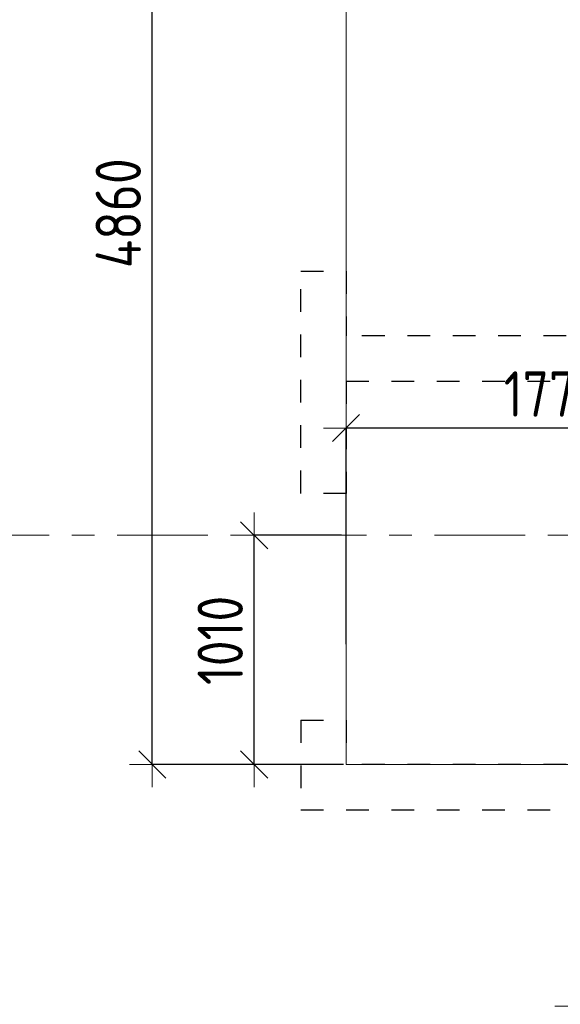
# Model space of a CAD drawing. Header units: metres. Extents: x -38 to 97, y -15 to 21.
# Tile 60 of 139: x 39.64 to 42.02, y 10.73 to 15.07. Entities that reach past the tile are written whole.
import ezdxf

# ---------------------------------------------------------------- set-up
doc = ezdxf.new("R2010")
doc.units = ezdxf.units.M
doc.header["$PDMODE"] = 65
for name, pattern in [('______11', [0.5, 0.4, -0.05, 0, -0.05]), ('______2', [0.054, 0.04, -0.014]), ('______5', [1.1, 0.8, -0.1, 0.1, -0.1])]:
    doc.linetypes.add(name, pattern=pattern)
for name, color, linetype, lineweight in [('XR$2$Осевая линия (1)', 7, '______5', 13), ('XR$3$Перекрытие (1)', 7, 'Continuous', 35), ('XR$4$Размерная линия (1)', 7, 'Continuous', 13), ('XR$5$Размерная линия (1)', 7, 'Continuous', 13)]:
    doc.layers.add(name, color=color, linetype=linetype, lineweight=lineweight)
doc.layers.add('XR$7$Стена_ бетон несущ.', color=7, linetype='Continuous', lineweight=70, true_color=0xb4b496)
doc.styles.add('ISOCPEUR', font='txt')
doc.dimstyles.new('DIMSTYLE_3', dxfattribs={"dimtxt": 0.2, "dimasz": 0.2, "dimexe": 0, "dimexo": 0, "dimgap": 0.1, "dimtad": 2, "dimdec": 0, "dimlfac": 1000, "dimrnd": 5, "dimzin": 12, "dimdsep": 46, "dimtxsty": 'ISOCPEUR', "dimblk1": 'ALL_ML_STRICH', "dimblk2": 'ALL_ML_STRICH', "dimsah": 1, "dimcen": 0, "dimclrd": 7, "dimclre": 256, "dimclrt": 7, "dimadec": 0, "dimazin": 0, "dimtfac": 1, "dimtdec": 0, "dimtix": 1, "dimtmove": 2, "dimatfit": 3, "dimfxl": 0, "dimtzin": 0, "dimlwd": 0, "dimlwe": -3, "dimarcsym": 0})

# ---------------------------------------------------------------- blocks, each defined once
blk = doc.blocks.new('ALL_ML_STRICH')
at = {"color": 0, "linetype": 'ByBlock', "lineweight": -2}
for p, q in [((0, -0.5), (0, 0.5)), ((-0.3, -0.3), (0.3, 0.3)), ((-1, 0), (0.5, 0))]:
    blk.add_line(p, q, dxfattribs=at)
blk = doc.blocks.new('*D249')
at = {"layer": 'DEFPOINTS', "color": 7, "linetype": 'Continuous', "lineweight": 13, "transparency": 33554687}
for p in [(42.85, 13.273), (41.0797, 12.3), (42.85, 12.3)]:
    blk.add_point(p, dxfattribs=at)
at = {"layer": 'XR$4$Размерная линия (1)', "color": 9, "linetype": 'Continuous', "lineweight": -2, "true_color": 0xc7c7c7, "transparency": 33554687}
for p, q in [((41.0797, 12.32), (41.0797, 13.273)), ((42.85, 12.32), (42.85, 13.273))]:
    blk.add_line(p, q, dxfattribs=at)
at = {"layer": 'XR$4$Размерная линия (1)', "color": 7, "linetype": 'Continuous', "lineweight": -2, "transparency": 33554687}
blk.add_line((42.85, 13.273), (41.0797, 13.273), dxfattribs=at)
at = {"layer": 'XR$4$Размерная линия (1)', "color": 7, "linetype": 'Continuous', "lineweight": 13, "transparency": 33554687, "xscale": 0.2, "yscale": 0.2, "zscale": 0.2}
for p, rotation in [((41.0797, 13.273), 180), ((42.85, 13.273), 360)]:
    blk.add_blockref('ALL_ML_STRICH', p, dxfattribs=dict(at, rotation=rotation))
at = {"layer": 'XR$4$Размерная линия (1)', "color": 7, "linetype": 'Continuous', "lineweight": 13, "transparency": 33554687, "insert": (41.9899, 13.423), "char_height": 0.2, "width": 0.666667, "attachment_point": 5, "style": 'ISOCPEUR'}
blk.add_mtext('\\W0.83;\\A1;{1770}', dxfattribs=at)
blk = doc.blocks.new('*D255')
at = {"layer": 'DEFPOINTS', "color": 7, "linetype": 'Continuous', "lineweight": 13, "transparency": 33554687}
for p in [(41.0797, 12.8), (40.6748, 11.79), (41.0797, 11.79)]:
    blk.add_point(p, dxfattribs=at)
at = {"layer": 'XR$4$Размерная линия (1)', "color": 9, "linetype": 'Continuous', "lineweight": -2, "true_color": 0xc7c7c7, "transparency": 33554687}
for p, q in [((41.0597, 12.8), (40.6748, 12.8)), ((41.0597, 11.79), (40.6748, 11.79))]:
    blk.add_line(p, q, dxfattribs=at)
at = {"layer": 'XR$4$Размерная линия (1)', "color": 7, "linetype": 'Continuous', "lineweight": -2, "transparency": 33554687}
blk.add_line((40.6748, 11.79), (40.6748, 12.8), dxfattribs=at)
at = {"layer": 'XR$4$Размерная линия (1)', "color": 7, "linetype": 'Continuous', "lineweight": 13, "transparency": 33554687, "xscale": 0.2, "yscale": 0.2, "zscale": 0.2}
for p, rotation in [((40.6748, 12.8), 90), ((40.6748, 11.79), 270)]:
    blk.add_blockref('ALL_ML_STRICH', p, dxfattribs=dict(at, rotation=rotation))
at = {"layer": 'XR$4$Размерная линия (1)', "color": 7, "linetype": 'Continuous', "lineweight": 13, "transparency": 33554687, "insert": (40.5248, 12.3367), "char_height": 0.2, "width": 0.666667, "attachment_point": 5, "rotation": 90, "style": 'ISOCPEUR'}
blk.add_mtext('\\W0.83;\\A1;{1010}', dxfattribs=at)
blk = doc.blocks.new('*D256')
at = {"layer": 'DEFPOINTS', "color": 7, "linetype": 'Continuous', "lineweight": 13, "transparency": 33554687}
for p in [(40.8897, 16.65), (40.2253, 11.79), (41.0889, 11.79)]:
    blk.add_point(p, dxfattribs=at)
at = {"layer": 'XR$4$Размерная линия (1)', "color": 9, "linetype": 'Continuous', "lineweight": -2, "true_color": 0xc7c7c7, "transparency": 33554687}
for p, q in [((40.8697, 16.65), (40.2253, 16.65)), ((41.0689, 11.79), (40.2253, 11.79))]:
    blk.add_line(p, q, dxfattribs=at)
at = {"layer": 'XR$4$Размерная линия (1)', "color": 7, "linetype": 'Continuous', "lineweight": -2, "transparency": 33554687}
blk.add_line((40.2253, 11.79), (40.2253, 16.65), dxfattribs=at)
at = {"layer": 'XR$4$Размерная линия (1)', "color": 7, "linetype": 'Continuous', "lineweight": 13, "transparency": 33554687, "xscale": 0.2, "yscale": 0.2, "zscale": 0.2}
for p, rotation in [((40.2253, 16.65), 90), ((40.2253, 11.79), 270)]:
    blk.add_blockref('ALL_ML_STRICH', p, dxfattribs=dict(at, rotation=rotation))
at = {"layer": 'XR$4$Размерная линия (1)', "color": 7, "linetype": 'Continuous', "lineweight": 13, "transparency": 33554687, "insert": (40.0753, 14.22), "char_height": 0.2, "width": 0.666667, "attachment_point": 5, "rotation": 90, "style": 'ISOCPEUR'}
blk.add_mtext('\\W0.83;\\A1;{4860}', dxfattribs=at)
blk = doc.blocks.new('*D584')
at = {"layer": 'DEFPOINTS', "color": 7, "linetype": 'Continuous', "lineweight": 13, "transparency": 33554687}
for p in [(42.85, 13.273), (41.0797, 12.3), (42.85, 12.3)]:
    blk.add_point(p, dxfattribs=at)
at = {"layer": 'XR$5$Размерная линия (1)', "color": 9, "linetype": 'Continuous', "lineweight": -2, "true_color": 0xc7c7c7, "transparency": 33554687}
for p, q in [((41.0797, 12.32), (41.0797, 13.273)), ((42.85, 12.32), (42.85, 13.273))]:
    blk.add_line(p, q, dxfattribs=at)
at = {"layer": 'XR$5$Размерная линия (1)', "color": 7, "linetype": 'Continuous', "lineweight": -2, "transparency": 33554687}
blk.add_line((42.85, 13.273), (41.0797, 13.273), dxfattribs=at)
at = {"layer": 'XR$5$Размерная линия (1)', "color": 7, "linetype": 'Continuous', "lineweight": 13, "transparency": 33554687, "xscale": 0.2, "yscale": 0.2, "zscale": 0.2}
for p, rotation in [((41.0797, 13.273), 180), ((42.85, 13.273), 360)]:
    blk.add_blockref('ALL_ML_STRICH', p, dxfattribs=dict(at, rotation=rotation))
at = {"layer": 'XR$5$Размерная линия (1)', "color": 7, "linetype": 'Continuous', "lineweight": 13, "transparency": 33554687, "insert": (41.9899, 13.423), "char_height": 0.2, "width": 0.666667, "attachment_point": 5, "style": 'ISOCPEUR'}
blk.add_mtext('\\W0.83;\\A1;{1770}', dxfattribs=at)
blk = doc.blocks.new('*D587')
at = {"layer": 'DEFPOINTS', "color": 7, "linetype": 'Continuous', "lineweight": 13, "transparency": 33554687}
for p in [(41.0797, 12.8), (40.6748, 11.79), (41.0797, 11.79)]:
    blk.add_point(p, dxfattribs=at)
at = {"layer": 'XR$5$Размерная линия (1)', "color": 9, "linetype": 'Continuous', "lineweight": -2, "true_color": 0xc7c7c7, "transparency": 33554687}
for p, q in [((41.0597, 12.8), (40.6748, 12.8)), ((41.0597, 11.79), (40.6748, 11.79))]:
    blk.add_line(p, q, dxfattribs=at)
at = {"layer": 'XR$5$Размерная линия (1)', "color": 7, "linetype": 'Continuous', "lineweight": -2, "transparency": 33554687}
blk.add_line((40.6748, 11.79), (40.6748, 12.8), dxfattribs=at)
at = {"layer": 'XR$5$Размерная линия (1)', "color": 7, "linetype": 'Continuous', "lineweight": 13, "transparency": 33554687, "xscale": 0.2, "yscale": 0.2, "zscale": 0.2}
for p, rotation in [((40.6748, 12.8), 90), ((40.6748, 11.79), 270)]:
    blk.add_blockref('ALL_ML_STRICH', p, dxfattribs=dict(at, rotation=rotation))
at = {"layer": 'XR$5$Размерная линия (1)', "color": 7, "linetype": 'Continuous', "lineweight": 13, "transparency": 33554687, "insert": (40.5248, 12.3367), "char_height": 0.2, "width": 0.666667, "attachment_point": 5, "rotation": 90, "style": 'ISOCPEUR'}
blk.add_mtext('\\W0.83;\\A1;{1010}', dxfattribs=at)
blk = doc.blocks.new('*D588')
at = {"layer": 'DEFPOINTS', "color": 7, "linetype": 'Continuous', "lineweight": 13, "transparency": 33554687}
for p in [(40.8897, 16.65), (40.2253, 11.79), (41.0889, 11.79)]:
    blk.add_point(p, dxfattribs=at)
at = {"layer": 'XR$5$Размерная линия (1)', "color": 9, "linetype": 'Continuous', "lineweight": -2, "true_color": 0xc7c7c7, "transparency": 33554687}
for p, q in [((40.8697, 16.65), (40.2253, 16.65)), ((41.0689, 11.79), (40.2253, 11.79))]:
    blk.add_line(p, q, dxfattribs=at)
at = {"layer": 'XR$5$Размерная линия (1)', "color": 7, "linetype": 'Continuous', "lineweight": -2, "transparency": 33554687}
blk.add_line((40.2253, 11.79), (40.2253, 16.65), dxfattribs=at)
at = {"layer": 'XR$5$Размерная линия (1)', "color": 7, "linetype": 'Continuous', "lineweight": 13, "transparency": 33554687, "xscale": 0.2, "yscale": 0.2, "zscale": 0.2}
for p, rotation in [((40.2253, 16.65), 90), ((40.2253, 11.79), 270)]:
    blk.add_blockref('ALL_ML_STRICH', p, dxfattribs=dict(at, rotation=rotation))
at = {"layer": 'XR$5$Размерная линия (1)', "color": 7, "linetype": 'Continuous', "lineweight": 13, "transparency": 33554687, "insert": (40.0753, 14.22), "char_height": 0.2, "width": 0.666667, "attachment_point": 5, "rotation": 90, "style": 'ISOCPEUR'}
blk.add_mtext('\\W0.83;\\A1;{4860}', dxfattribs=at)
blk = doc.blocks.new('*D730')
at = {"layer": 'DEFPOINTS', "color": 7, "linetype": 'Continuous', "lineweight": 13, "transparency": 33554687}
for p in [(42.1, 10.7247), (42.1, 10.0396), (42.85, 10.0396)]:
    blk.add_point(p, dxfattribs=at)
at = {"layer": 'XR$5$Размерная линия (1)', "color": 9, "linetype": 'Continuous', "lineweight": -2, "true_color": 0xc7c7c7, "transparency": 33554687}
for p, q in [((42.1, 10.0596), (42.1, 10.7247)), ((42.85, 10.0596), (42.85, 10.7247))]:
    blk.add_line(p, q, dxfattribs=at)
at = {"layer": 'XR$5$Размерная линия (1)', "color": 7, "linetype": 'Continuous', "lineweight": -2, "transparency": 33554687}
blk.add_line((42.1, 10.7247), (42.85, 10.7247), dxfattribs=at)
at = {"layer": 'XR$5$Размерная линия (1)', "color": 7, "linetype": 'Continuous', "lineweight": 13, "transparency": 33554687, "xscale": 0.2, "yscale": 0.2, "zscale": 0.2, "rotation": 180}
blk.add_blockref('ALL_ML_STRICH', (42.1, 10.7247), dxfattribs=at)
at = {"layer": 'XR$5$Размерная линия (1)', "color": 7, "linetype": 'Continuous', "lineweight": 13, "transparency": 33554687, "xscale": 0.2, "yscale": 0.2, "zscale": 0.2}
blk.add_blockref('ALL_ML_STRICH', (42.85, 10.7247), dxfattribs=at)
at = {"layer": 'XR$5$Размерная линия (1)', "color": 7, "linetype": 'Continuous', "lineweight": 13, "transparency": 33554687, "insert": (42.4833, 10.8747), "char_height": 0.2, "width": 0.5, "attachment_point": 5, "style": 'ISOCPEUR'}
blk.add_mtext('\\W0.83;\\A1;{750}', dxfattribs=at)

msp = doc.modelspace()

# ---------------------------------------------------------------- linework, layer by layer
at = {"layer": 'XR$2$Осевая линия (1)', "color": 253, "linetype": '______11', "lineweight": 13, "true_color": 0xa0a0a0, "transparency": 33554687}
msp.add_line((-2.63, 12.8), (62.6, 12.8), dxfattribs=at)
at = {"layer": 'XR$3$Перекрытие (1)', "color": 7, "linetype": 'Continuous', "lineweight": 13, "transparency": 33554687}
for p, q in [((41.0797, 16.65), (41.0797, 11.79)), ((41.0797, 11.79), (42.85, 11.79))]:
    msp.add_line(p, q, dxfattribs=at)
at = {"layer": 'XR$7$Стена_ бетон несущ.', "color": 253, "linetype": '______2', "lineweight": -3, "true_color": 0xa0a0a0, "transparency": 33554687}
for p, q in [((40.8797, 13.965), (41.0797, 13.965)), ((40.8797, 12.985), (40.8797, 13.965)), ((41.0797, 13.965), (41.0797, 13.68)), ((42.85, 13.68), (41.0797, 13.68)), ((41.0797, 13.48), (42.85, 13.48)), ((41.0797, 13.48), (41.0797, 12.985)), ((41.0797, 12.985), (40.8797, 12.985)), ((40.8797, 11.985), (41.0797, 11.985)), ((40.8797, 11.985), (40.8797, 11.59)), ((41.0797, 11.985), (41.0797, 11.79)), ((42.85, 11.79), (41.0797, 11.79)), ((40.8797, 11.59), (42.85, 11.59))]:
    msp.add_line(p, q, dxfattribs=at)

# ---------------------------------------------------------------- dimensions: what is measured, and where the dimension line sits
at = {"layer": 'XR$4$Размерная линия (1)', "color": 7, "linetype": 'Continuous', "lineweight": 13, "transparency": 33554687}
for base, p1, p2, angle, picture, middle in [((40.2253, 16.65), (41.0689, 11.79), (40.8697, 16.65), 90, '*D256', (40.0753, 14.22)), ((41.0797, 13.273), (42.85, 12.32), (41.0797, 12.32), 180, '*D249', (41.9899, 13.423)), ((40.6748, 12.8), (41.0597, 11.79), (41.0597, 12.8), 90, '*D255', (40.5248, 12.3367))]:
    dim = msp.add_linear_dim(base=base, p1=p1, p2=p2, angle=angle, dimstyle='DIMSTYLE_3', override={"dimpost": '<>', "dimclrd": 7, "dimclre": 9, "dimclrt": 7, "dimlwd": 0, "dimlwe": 65533}, dxfattribs=at)
    dim.commit()
    dim.dimension.update_dxf_attribs({"geometry": picture, "text_midpoint": middle, "dimtype": 160})
at = {"layer": 'XR$5$Размерная линия (1)', "color": 7, "linetype": 'Continuous', "lineweight": 13, "transparency": 33554687}
for base, p1, p2, angle, picture, middle in [((40.2253, 16.65), (41.0689, 11.79), (40.8697, 16.65), 90, '*D588', (40.0753, 14.22)), ((41.0797, 13.273), (42.85, 12.32), (41.0797, 12.32), 180, '*D584', (41.9899, 13.423)), ((40.6748, 12.8), (41.0597, 11.79), (41.0597, 12.8), 90, '*D587', (40.5248, 12.3367))]:
    dim = msp.add_linear_dim(base=base, p1=p1, p2=p2, angle=angle, dimstyle='DIMSTYLE_3', override={"dimpost": '<>', "dimclrd": 7, "dimclre": 9, "dimclrt": 7, "dimlwd": 0, "dimlwe": 65533}, dxfattribs=at)
    dim.commit()
    dim.dimension.update_dxf_attribs({"geometry": picture, "text_midpoint": middle, "dimtype": 160})
dim = msp.add_linear_dim(base=(42.85, 10.7247), p1=(42.1, 10.0596), p2=(42.85, 10.0596), dimstyle='DIMSTYLE_3', override={"dimpost": '<>', "dimclrd": 7, "dimclre": 9, "dimclrt": 7, "dimlwd": 0, "dimlwe": 65533}, dxfattribs=at)
dim.commit()
dim.dimension.update_dxf_attribs({"geometry": '*D730', "text_midpoint": (42.4833, 10.8747), "dimtype": 160})

doc.saveas('drawing.dxf')
